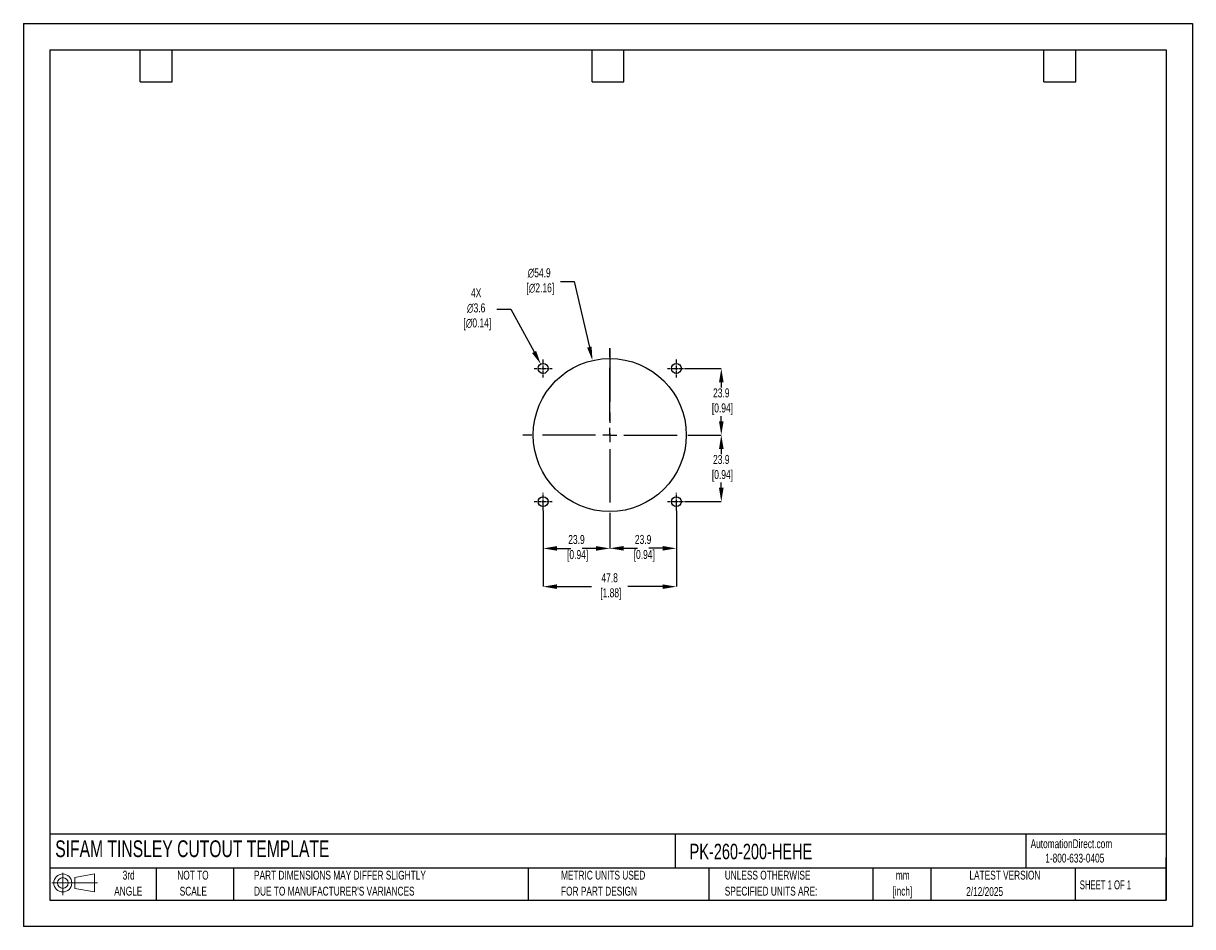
# Model space of a CAD drawing. Header units: millimetres. Extents: x 0 to 419, y 0 to 324.
import ezdxf

# ---------------------------------------------------------------- set-up
doc = ezdxf.new("R2010")
doc.units = ezdxf.units.MM
doc.header["$LTSCALE"] = 1.5
doc.header["$PDSIZE"] = -1
doc.linetypes.add('CENTERX2', pattern=[20.32, 12.7, -2.54, 2.54, -2.54])
for name, color, linetype in [('1', 7, 'Continuous'), ('CENTER', 40, 'CENTERX2'), ('SLD-DEFPOINTS', 7, 'Continuous')]:
    doc.layers.add(name, color=color, linetype=linetype)
doc.layers.add('DIMENSIONS', color=140, linetype='Continuous', lineweight=25)
doc.layers.add('TEXT', color=140, linetype='Continuous', lineweight=25)
doc.styles.add('SLDTEXTSTYLE0', font='TXT', dxfattribs={"width": 0.7})
doc.styles.add('SLDTEXTSTYLE1', font='TXT', dxfattribs={"width": 0.65})
doc.dimstyles.new('SLDDIMSTYLE0', dxfattribs={"dimtxt": 3.237012, "dimasz": 4.953, "dimexe": 0, "dimexo": 0.0625, "dimgap": 0.809253, "dimtad": 0, "dimtih": 1, "dimtoh": 1, "dimrnd": 1e-09, "dimzin": 12, "dimdsep": 46, "dimtxsty": 'SLDTEXTSTYLE0', "dimsah": 1, "dimcen": 0, "dimadec": 0, "dimazin": 3, "dimtfac": 1, "dimtofl": 0, "dimtmove": 0, "dimatfit": 3, "dimfxl": 0, "dimfrac": 2, "dimtolj": 1, "dimtzin": 12, "dimarcsym": 0})

# ---------------------------------------------------------------- blocks, each defined once
blk = doc.blocks.new('Block11')
at = {"color": 7, "linetype": 'Continuous', "lineweight": 18}
for p, q in [((0, 4.32), (16.31, 4.32)), ((3.88, 7.97), (3.88, 0)), ((8.22, 6.25), (15.26, 7.55)), ((8.22, 2.39), (8.22, 6.25)), ((15.26, 7.55), (15.26, 1.1)), ((8.22, 2.39), (15.26, 1.1))]:
    blk.add_line(p, q, dxfattribs=at)
for radius in [3.23, 1.93]:
    blk.add_circle((3.88, 4.32), radius, dxfattribs=at)
blk = doc.blocks.new('Block12')
at = {"layer": 'SLD-DEFPOINTS'}
blk.add_blockref('Block11', (0, 0), dxfattribs=at)
blk = doc.blocks.new('SW_NOTE_0_1')
at = {"layer": 'TEXT', "color": 0, "linetype": 'CENTERX2', "lineweight": 18, "char_height": 3.175, "attachment_point": 2, "style": 'SLDTEXTSTYLE0'}
for s, insert in [('mm', (4.27, 4.09)), ('[inch]', (4.14, -1.64))]:
    blk.add_mtext(s, dxfattribs=dict(at, insert=insert))
blk = doc.blocks.new('SW_NOTE_0_2')
at = {"layer": 'TEXT', "color": 0, "linetype": 'CENTERX2', "lineweight": 18, "char_height": 3.175, "attachment_point": 1, "style": 'SLDTEXTSTYLE0'}
for s, insert in [('UNLESS OTHERWISE', (0, 4.09)), ('SPECIFIED UNITS ARE:', (0, -1.64))]:
    blk.add_mtext(s, dxfattribs=dict(at, insert=insert))
blk = doc.blocks.new('SW_NOTE_0_3')
at = {"layer": 'TEXT', "color": 0, "linetype": 'CENTERX2', "lineweight": 18, "char_height": 3.175, "attachment_point": 1, "style": 'SLDTEXTSTYLE0'}
for s, insert in [('PART DIMENSIONS MAY DIFFER SLIGHTLY', (0, 4.09)), ("DUE TO MANUFACTURER'S VARIANCES", (0, -1.64))]:
    blk.add_mtext(s, dxfattribs=dict(at, insert=insert))
blk = doc.blocks.new('SW_NOTE_0_4')
at = {"layer": 'TEXT', "color": 0, "linetype": 'CENTERX2', "lineweight": 18, "char_height": 3.175, "attachment_point": 2, "style": 'SLDTEXTSTYLE0'}
for s, insert in [('NOT TO', (7.89, 4.09)), ('SCALE', (8.03, -1.64))]:
    blk.add_mtext(s, dxfattribs=dict(at, insert=insert))
blk = doc.blocks.new('SW_NOTE_0_5')
at = {"layer": 'TEXT', "color": 0, "linetype": 'CENTERX2', "lineweight": 18, "char_height": 3.175, "attachment_point": 2, "style": 'SLDTEXTSTYLE0'}
for s, insert in [('3rd', (3.47, 4.09)), ('ANGLE', (3.33, -1.64))]:
    blk.add_mtext(s, dxfattribs=dict(at, insert=insert))
blk = doc.blocks.new('SW_NOTE_0_6')
at = {"layer": 'TEXT', "color": 0, "linetype": 'CENTERX2', "lineweight": 18, "char_height": 3.175, "attachment_point": 1, "style": 'SLDTEXTSTYLE0'}
for s, insert in [('METRIC UNITS USED', (0, 4.09)), ('FOR PART DESIGN', (0, -1.64))]:
    blk.add_mtext(s, dxfattribs=dict(at, insert=insert))
blk = doc.blocks.new('SW_CENTERMARKSYMBOL_0')
at = {"layer": 'CENTER', "color": 0}
for p, q in [((0, 5.08), (0, 31.2)), ((-5.08, 0), (-31.2, 0)), ((0, 0), (-2.54, 0)), ((0, 0), (0, 2.54)), ((0, 0), (0, -2.54)), ((0, 0), (2.54, 0)), ((5.08, 0), (31.2, 0)), ((0, -5.08), (0, -31.2))]:
    blk.add_line(p, q, dxfattribs=at)
blk = doc.blocks.new('*D21')
at = {"layer": 'Defpoints', "color": 0}
for p in [(234.07, 149.18), (210.19, 145.06), (234.07, 135.64)]:
    blk.add_point(p, dxfattribs=at)
at = {"layer": 'DIMENSIONS', "color": 0, "lineweight": -2}
for p, q in [((234.07, 149.12), (234.07, 135.64)), ((210.19, 145), (210.19, 135.64)), ((215.14, 135.64), (220.09, 135.64)), ((229.11, 135.64), (224.16, 135.64))]:
    blk.add_line(p, q, dxfattribs=at)
at = {"layer": 'DIMENSIONS', "color": 0}
for points in [[(215.14, 136.47), (215.14, 134.82), (210.19, 135.64)], [(229.11, 136.47), (229.11, 134.82), (234.07, 135.64)]]:
    blk.add_solid(points, dxfattribs=at)
at = {"layer": 'DIMENSIONS', "color": 0, "insert": (222.13, 135.64), "char_height": 3.237, "attachment_point": 5, "style": 'SLDTEXTSTYLE0'}
blk.add_mtext('\\A1;23.9\\P [0.94]', dxfattribs=at)
blk = doc.blocks.new('*D22')
at = {"layer": 'Defpoints', "color": 0}
for p in [(186.31, 149.18), (234.07, 149.18), (234.07, 121.9)]:
    blk.add_point(p, dxfattribs=at)
at = {"layer": 'DIMENSIONS', "color": 0, "lineweight": -2}
for p, q in [((186.31, 149.12), (186.31, 121.9)), ((234.07, 149.12), (234.07, 121.9)), ((191.26, 121.9), (203.67, 121.9)), ((229.11, 121.9), (216.62, 121.9))]:
    blk.add_line(p, q, dxfattribs=at)
at = {"layer": 'DIMENSIONS', "color": 0}
for points in [[(191.26, 122.72), (191.26, 121.07), (186.31, 121.9)], [(229.11, 122.72), (229.11, 121.07), (234.07, 121.9)]]:
    blk.add_solid(points, dxfattribs=at)
at = {"layer": 'DIMENSIONS', "color": 0, "insert": (210.15, 121.9), "char_height": 3.237, "attachment_point": 5, "style": 'SLDTEXTSTYLE0'}
blk.add_mtext('\\A1;47.8\\P [1.88]', dxfattribs=at)
blk = doc.blocks.new('*D23')
at = {"layer": 'Defpoints', "color": 0}
for p in [(241.38, 176.25), (237.26, 152.37), (250.16, 152.37)]:
    blk.add_point(p, dxfattribs=at)
at = {"layer": 'DIMENSIONS', "color": 0, "lineweight": -2}
for p, q in [((241.44, 176.25), (250.16, 176.25)), ((250.16, 171.3), (250.16, 169.44)), ((250.16, 157.33), (250.16, 159.19)), ((237.32, 152.37), (250.16, 152.37))]:
    blk.add_line(p, q, dxfattribs=at)
at = {"layer": 'DIMENSIONS', "color": 0}
for points in [[(249.34, 171.3), (250.99, 171.3), (250.16, 176.25)], [(249.34, 157.33), (250.99, 157.33), (250.16, 152.37)]]:
    blk.add_solid(points, dxfattribs=at)
at = {"layer": 'DIMENSIONS', "color": 0, "insert": (250.16, 164.31), "char_height": 3.237, "attachment_point": 5, "style": 'SLDTEXTSTYLE0'}
blk.add_mtext('\\A1;23.9\\P [0.94]', dxfattribs=at)
blk = doc.blocks.new('*D24')
at = {"layer": 'Defpoints', "color": 0}
for p in [(237.26, 200.13), (241.38, 176.25), (250.16, 176.25)]:
    blk.add_point(p, dxfattribs=at)
at = {"layer": 'DIMENSIONS', "color": 0, "lineweight": -2}
for p, q in [((237.32, 200.13), (250.16, 200.13)), ((250.16, 195.18), (250.16, 193.32)), ((250.16, 181.21), (250.16, 183.07)), ((241.44, 176.25), (250.16, 176.25))]:
    blk.add_line(p, q, dxfattribs=at)
at = {"layer": 'DIMENSIONS', "color": 0}
for points in [[(249.34, 195.18), (250.99, 195.18), (250.16, 200.13)], [(249.34, 181.21), (250.99, 181.21), (250.16, 176.25)]]:
    blk.add_solid(points, dxfattribs=at)
at = {"layer": 'DIMENSIONS', "color": 0, "insert": (250.16, 188.19), "char_height": 3.237, "attachment_point": 5, "style": 'SLDTEXTSTYLE0'}
blk.add_mtext('\\A1;23.9\\P [0.94]', dxfattribs=at)
blk = doc.blocks.new('*D25')
at = {"layer": 'Defpoints', "color": 0}
for p in [(186.31, 149.18), (210.19, 145.06), (186.31, 135.61)]:
    blk.add_point(p, dxfattribs=at)
at = {"layer": 'DIMENSIONS', "color": 0, "lineweight": -2}
for p, q in [((186.31, 149.12), (186.31, 135.61)), ((210.19, 145), (210.19, 135.61)), ((191.26, 135.61), (196.21, 135.61)), ((205.23, 135.61), (200.28, 135.61))]:
    blk.add_line(p, q, dxfattribs=at)
at = {"layer": 'DIMENSIONS', "color": 0}
for points in [[(191.26, 136.43), (191.26, 134.78), (186.31, 135.61)], [(205.23, 136.43), (205.23, 134.78), (210.19, 135.61)]]:
    blk.add_solid(points, dxfattribs=at)
at = {"layer": 'DIMENSIONS', "color": 0, "insert": (198.25, 135.61), "char_height": 3.237, "attachment_point": 5, "style": 'SLDTEXTSTYLE0'}
blk.add_mtext('\\A1;23.9\\P [0.94]', dxfattribs=at)
blk = doc.blocks.new('*D26')
at = {"layer": 'Defpoints', "color": 0}
for p in [(203.99, 202.98), (216.38, 149.53)]:
    blk.add_point(p, dxfattribs=at)
at = {"layer": 'DIMENSIONS', "color": 0, "lineweight": -2}
for p, q in [((192.49, 231.25), (197.44, 231.25)), ((197.44, 231.25), (202.88, 207.8))]:
    blk.add_line(p, q, dxfattribs=at)
at = {"layer": 'DIMENSIONS', "color": 0}
blk.add_solid([(203.68, 207.99), (202.07, 207.62), (203.99, 202.98)], dxfattribs=at)
at = {"layer": 'DIMENSIONS', "color": 0, "insert": (184.88, 231.25), "char_height": 3.237, "attachment_point": 5, "style": 'SLDTEXTSTYLE0'}
blk.add_mtext('\\A1;∅54.9\\P [∅2.16]', dxfattribs=at)
blk = doc.blocks.new('*D27')
at = {"layer": 'Defpoints', "color": 0}
for p in [(185.45, 201.69), (187.16, 198.57)]:
    blk.add_point(p, dxfattribs=at)
at = {"layer": 'DIMENSIONS', "color": 0, "lineweight": -2}
for p, q in [((169.72, 221.36), (174.67, 221.36)), ((174.67, 221.36), (183.07, 206.04))]:
    blk.add_line(p, q, dxfattribs=at)
at = {"layer": 'DIMENSIONS', "color": 0}
blk.add_solid([(183.79, 206.43), (182.34, 205.64), (185.45, 201.69)], dxfattribs=at)
at = {"layer": 'DIMENSIONS', "color": 0, "insert": (162.3, 221.36), "char_height": 3.237, "attachment_point": 5, "style": 'SLDTEXTSTYLE0'}
blk.add_mtext('\\A1;4X\\P∅3.6\\P [∅0.14]', dxfattribs=at)

msp = doc.modelspace()

# ---------------------------------------------------------------- linework, layer by layer
at = {"color": 7, "linetype": 'Continuous'}
for p, q in [((0, 323.85), (0, 0)), ((0, 323.85), (419.1, 323.85)), ((419.1, 323.85), (419.1, 0)), ((419.1, 0), (0, 0))]:
    msp.add_line(p, q, dxfattribs=at)
at = {"layer": '1', "color": 1, "linetype": 'Continuous'}
for centre, radius in [((210.19, 176.25), 27.43), ((186.31, 200.13), 1.78), ((234.07, 200.13), 1.78), ((186.31, 152.37), 1.78), ((234.07, 152.37), 1.78)]:
    msp.add_circle(centre, radius, dxfattribs=at)
at = {"layer": 'CENTER'}
msp.add_line((210.19, 207.25), (210.19, 176.25), dxfattribs=at)
at = {"layer": 'CENTER', "ltscale": 0.05}
for p, q in [((186.31, 196.94), (186.31, 203.32)), ((234.07, 196.94), (234.07, 203.32)), ((183.12, 200.13), (189.5, 200.13)), ((230.88, 200.13), (237.26, 200.13)), ((186.31, 149.18), (186.31, 155.56)), ((234.07, 149.18), (234.07, 155.56)), ((183.12, 152.37), (189.5, 152.37)), ((230.88, 152.37), (237.26, 152.37))]:
    msp.add_line(p, q, dxfattribs=at)
at = {"layer": 'TEXT'}
for p, q in [((9.52, 314.32), (409.57, 314.32)), ((9.52, 314.32), (9.52, 9.52)), ((41.91, 302.89), (41.91, 314.32)), ((53.34, 302.89), (53.34, 314.32)), ((203.83, 302.89), (203.83, 314.32)), ((215.26, 302.89), (215.26, 314.32)), ((365.76, 302.89), (365.76, 314.32)), ((377.19, 302.89), (377.19, 314.32)), ((409.57, 314.32), (409.57, 9.52)), ((41.91, 302.89), (53.34, 302.89)), ((203.83, 302.89), (215.26, 302.89)), ((365.76, 302.89), (377.19, 302.89)), ((409.57, 33.19), (9.52, 33.19)), ((233.64, 33.19), (233.64, 20.95)), ((359.36, 33.19), (359.36, 20.95)), ((409.57, 9.52), (409.57, 24.77)), ((409.57, 20.95), (9.52, 20.95)), ((47.62, 20.95), (47.62, 9.52)), ((75.32, 20.95), (75.32, 9.52)), ((180.97, 20.95), (180.97, 9.52)), ((245.67, 20.95), (245.67, 9.52)), ((304.54, 20.95), (304.54, 9.52)), ((325.22, 20.95), (325.22, 9.52)), ((377.02, 20.95), (377.02, 9.52)), ((9.52, 9.52), (409.57, 9.52))]:
    msp.add_line(p, q, dxfattribs=at)

# ---------------------------------------------------------------- block references
at = {"layer": 'CENTER'}
msp.add_blockref('SW_CENTERMARKSYMBOL_0', (210.19, 176.25), dxfattribs=at)
at = {"layer": 'SLD-DEFPOINTS'}
msp.add_blockref('Block12', (10.26, 11.33), dxfattribs=at)
at = {"layer": 'TEXT', "linetype": 'CENTERX2', "lineweight": 18}
for name, p in [('SW_NOTE_0_5', (34.27, 15.95)), ('SW_NOTE_0_4', (52.89, 15.95)), ('SW_NOTE_0_3', (82.68, 15.95)), ('SW_NOTE_0_6', (192.72, 15.95)), ('SW_NOTE_0_2', (251.41, 15.95)), ('SW_NOTE_0_1', (310.93, 15.95))]:
    msp.add_blockref(name, p, dxfattribs=at)

# ---------------------------------------------------------------- texts
at = {"layer": 'TEXT', "linetype": 'CENTERX2', "lineweight": 25, "attachment_point": 1, "style": 'SLDTEXTSTYLE0'}
for s, insert, char_height in [('SIFAM TINSLEY CUTOUT TEMPLATE', (11.42, 30.93), 6), ('PK-260-200-HEHE', (238.81, 29.71), 5.5562)]:
    msp.add_mtext(s, dxfattribs=dict(at, insert=insert, char_height=char_height))
at = {"layer": 'TEXT', "linetype": 'CENTERX2', "lineweight": 18, "char_height": 3.175}
for s, insert, attachment_point, style in [('AutomationDirect.com', (361.04, 31.31), 1, 'SLDTEXTSTYLE0'), ('1-800-633-0405', (366.29, 26.16), 1, 'SLDTEXTSTYLE0'), ('LATEST VERSION', (351.83, 20.05), 2, 'SLDTEXTSTYLE0'), ('2/12/2025', (344.55, 14.16), 2, 'SLDTEXTSTYLE0'), ('SHEET 1 OF 1', (378.66, 16.58), 1, 'SLDTEXTSTYLE1')]:
    msp.add_mtext(s, dxfattribs=dict(at, insert=insert, attachment_point=attachment_point, style=style))

# ---------------------------------------------------------------- dimensions: what is measured, and where the dimension line sits
at = {"layer": 'DIMENSIONS'}
for p1, p2, text, picture, middle in [((216.38, 149.53), (203.99, 202.98), '<>\\P[]', '*D26', (184.88, 231.25)), ((187.16, 198.57), (185.45, 201.69), '4X\\P<>\\P[]', '*D27', (162.3, 221.36))]:
    dim = msp.add_diameter_dim_2p(p1=p1, p2=p2, text=text, dimstyle='SLDDIMSTYLE0', override={"dimdec": 1}, dxfattribs=at)
    dim.commit()
    dim.dimension.update_dxf_attribs({"geometry": picture, "text_midpoint": middle, "dimtype": 163})
for base, p1, p2, picture, middle in [((250.16, 176.25), (237.26, 200.13), (241.38, 176.25), '*D24', (250.16, 188.19)), ((250.16, 152.37), (241.38, 176.25), (237.26, 152.37), '*D23', (250.16, 164.31))]:
    dim = msp.add_linear_dim(base=base, p1=p1, p2=p2, angle=90, text='<>\\P[]', dimstyle='SLDDIMSTYLE0', override={"dimdec": 1}, dxfattribs=at)
    dim.commit()
    dim.dimension.update_dxf_attribs({"geometry": picture, "text_midpoint": middle})
dim = msp.add_linear_dim(base=(234.07, 121.9), p1=(186.31, 149.18), p2=(234.07, 149.18), text='<>\\P[]', dimstyle='SLDDIMSTYLE0', override={"dimdec": 1}, dxfattribs=at)
dim.commit()
dim.dimension.update_dxf_attribs({"geometry": '*D22', "text_midpoint": (210.15, 121.9), "dimtype": 160})
for base, p2, picture, middle in [((186.31, 135.61), (186.31, 149.18), '*D25', (198.25, 135.61)), ((234.07, 135.64), (234.07, 149.18), '*D21', (222.13, 135.64))]:
    dim = msp.add_linear_dim(base=base, p1=(210.19, 145.06), p2=p2, text='<>\\P[]', dimstyle='SLDDIMSTYLE0', override={"dimdec": 1}, dxfattribs=at)
    dim.commit()
    dim.dimension.update_dxf_attribs({"geometry": picture, "text_midpoint": middle})

doc.saveas('drawing.dxf')
